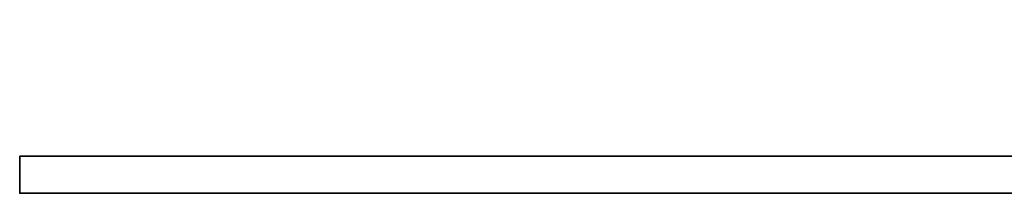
# Model space of a CAD drawing. Extents: x -172 to 880, y 28 to 165.
# Tile 22 of 51: x 764.234 to 767.748, y 114.074 to 114.692. Entities that reach past the tile are written whole.
import ezdxf

# ---------------------------------------------------------------- set-up
doc = ezdxf.new("R2010")
doc.units = 0
doc.header["$LTSCALE"] = 3
doc.header["$MEASUREMENT"] = 0
doc.layers.add('DIM', color=4, linetype='CONTINUOUS')
doc.layers.add('layer 1', color=7, linetype='CONTINUOUS')

# ---------------------------------------------------------------- blocks, each defined once
blk = doc.blocks.new('TBI MOTION logo(完整正式版)')
at = {"layer": 'layer 1', "color": 22, "lineweight": 35}
blk.add_open_spline([(75.90875, -9.47875), (75.90875, -9.47875), (75.90875, -12.28625), (75.90875, -12.28625), (75.90875, -12.28625), (75.90875, -12.28625), (75.90875, -12.47875), (75.90875, -12.47875), (75.90875, -12.47875), (75.90875, -12.47875), (75.71625, -12.47875), (75.71625, -12.47875), (75.71625, -12.47875), (75.71625, -12.47875), (-88.32875, -12.47875), (-88.32875, -12.47875), (-88.32875, -12.47875), (-88.32875, -12.47875), (-88.32875, -13.29375), (-88.32875, -13.29375), (-88.32875, -13.29375), (-88.32875, -13.29375), (82.89125, -13.29375), (82.89125, -13.29375), (82.89125, -13.29375), (82.89125, -13.29375), (75.90875, -9.47875), (75.90875, -9.47875)], degree=3, knots=[0, 0, 0, 0, 0.14285714, 0.14285714, 0.14285714, 0.14285715, 0.28571429, 0.28571429, 0.28571429, 0.2857143, 0.42857143, 0.42857143, 0.42857143, 0.42857144, 0.57142857, 0.57142857, 0.57142857, 0.57142858, 0.71428571, 0.71428571, 0.71428571, 0.71428572, 0.85714286, 0.85714286, 0.85714286, 0.85714287, 1, 1, 1, 1], dxfattribs=at)

msp = doc.modelspace()

# ---------------------------------------------------------------- block references
at = {"layer": 'DIM', "xscale": 0.1619999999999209, "yscale": 0.1619999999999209, "zscale": 0.1619999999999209}
msp.add_blockref('TBI MOTION logo(完整正式版)', (778.5436, 116.2273), dxfattribs=at)

doc.saveas('drawing.dxf')
